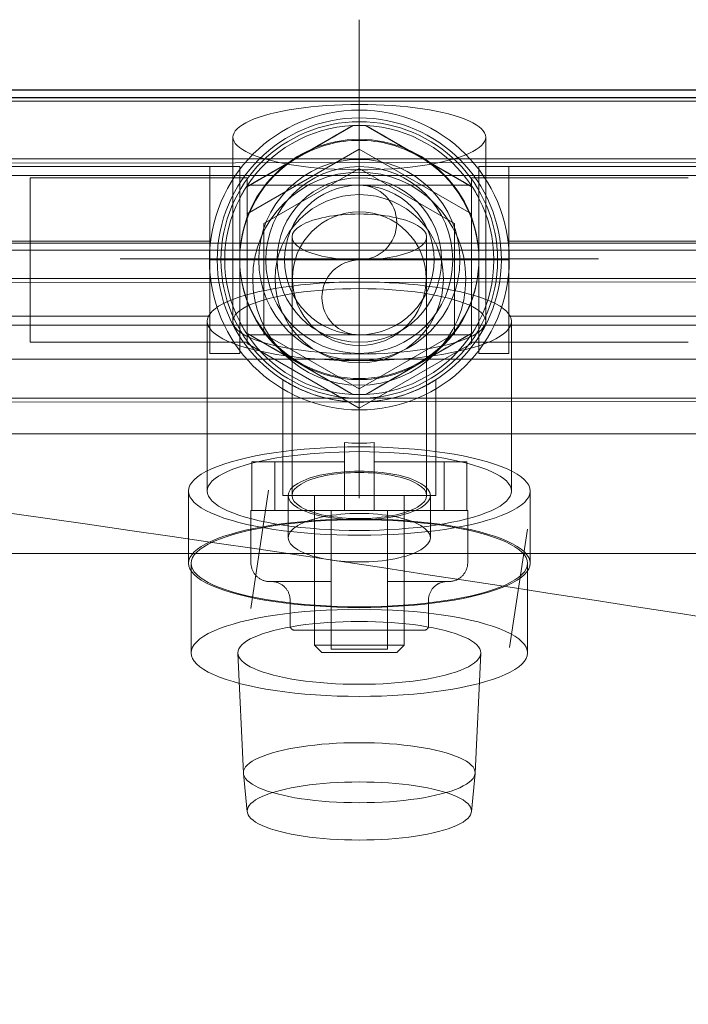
# Model space of a CAD drawing. Header units: millimetres. Extents: x -21756 to -17416, y 369 to 3070.
# Tile 20 of 31: x -19317 to -19227, y 2747 to 2879. Entities that reach past the tile are written whole.
import ezdxf

# ---------------------------------------------------------------- set-up
doc = ezdxf.new("R2010")
doc.units = ezdxf.units.MM
for name, color, linetype, lineweight in [('A-DETL-GENF', 92, 'Continuous', 18), ('A-FLOR', 192, 'Continuous', 25), ('A-WALL', 113, 'Continuous', 25), ('P-PIPE', 3, 'Continuous', 18), ('P-PIPE-CNTR', 3, 'Continuous', 18)]:
    doc.layers.add(name, color=color, linetype=linetype, lineweight=lineweight)

# ---------------------------------------------------------------- blocks, each defined once
blk = doc.blocks.new('M_Valve_Ball_MEPcontent_Caleffi_327 DN20 - 3_4__-344150-Niveau 0')
at = {"layer": 'P-PIPE', "color": 5}
for p, q in [((-19286.43, 2856.51), (-19272.07, 2864.8)), ((-19286.39, 2856.53), (-19272.11, 2864.78)), ((-19272.07, 2864.8), (-19271.25, 2864.8)), ((-19271.25, 2864.8), (-19272.07, 2864.8)), ((-19270.43, 2864.8), (-19271.25, 2864.8)), ((-19271.25, 2864.8), (-19270.43, 2864.8)), ((-19270.43, 2864.8), (-19256.07, 2856.51)), ((-19270.39, 2864.78), (-19256.11, 2856.53)), ((-19287.25, 2855.08), (-19286.43, 2856.51)), ((-19256.07, 2856.51), (-19255.25, 2855.08)), ((-19287.25, 2838.51), (-19287.25, 2855.08)), ((-19287.25, 2838.55), (-19287.25, 2855.04)), ((-19255.25, 2855.08), (-19255.25, 2838.51)), ((-19255.25, 2855.04), (-19255.25, 2838.55)), ((-19286.43, 2837.08), (-19287.25, 2838.51)), ((-19255.25, 2838.51), (-19256.07, 2837.08)), ((-19272.07, 2828.8), (-19286.43, 2837.08)), ((-19272.11, 2828.82), (-19286.39, 2837.06)), ((-19256.07, 2837.08), (-19270.43, 2828.8)), ((-19256.11, 2837.06), (-19270.39, 2828.82)), ((-19281.5, 2830.78), (-19281.5, 2815.3)), ((-19261, 2815.3), (-19261, 2830.78)), ((-19272.07, 2828.8), (-19271.25, 2828.8)), ((-19271.25, 2828.8), (-19272.07, 2828.8)), ((-19271.25, 2828.8), (-19270.43, 2828.8)), ((-19270.43, 2828.8), (-19271.25, 2828.8)), ((-19273.25, 2815.3), (-19273.25, 2822.41)), ((-19273.25, 2820.71), (-19273.25, 2822.41)), ((-19269.25, 2822.41), (-19269.25, 2815.3)), ((-19269.25, 2822.41), (-19269.25, 2820.71)), ((-19273.25, 2820.71), (-19273.25, 2818.98)), ((-19269.25, 2818.98), (-19269.25, 2820.71)), ((-19285.61, 2819.8), (-19273.25, 2819.8)), ((-19285.61, 2819.8), (-19285.61, 2813.3)), ((-19282.57, 2819.8), (-19285.61, 2819.8)), ((-19282.57, 2819.8), (-19273.25, 2819.8)), ((-19282.57, 2819.8), (-19282.57, 2813.3)), ((-19273.25, 2813.3), (-19273.25, 2819.8)), ((-19273.25, 2813.3), (-19273.25, 2819.8)), ((-19269.25, 2813.3), (-19269.25, 2819.8)), ((-19269.25, 2819.8), (-19256.89, 2819.8)), ((-19269.25, 2819.8), (-19259.92, 2819.8)), ((-19269.25, 2813.3), (-19269.25, 2819.8)), ((-19259.92, 2819.8), (-19256.89, 2819.8)), ((-19259.92, 2819.8), (-19259.92, 2813.3)), ((-19256.89, 2819.8), (-19256.89, 2813.3)), ((-19273.25, 2815.3), (-19273.25, 2818.98)), ((-19269.25, 2818.98), (-19269.25, 2815.3)), ((-19281.5, 2815.3), (-19271.25, 2815.3)), ((-19277.25, 2815.3), (-19277.25, 2795.3)), ((-19271.25, 2815.3), (-19277.25, 2815.3)), ((-19269.25, 2815.3), (-19273.25, 2815.3)), ((-19271.25, 2815.3), (-19261, 2815.3)), ((-19265.25, 2815.3), (-19271.25, 2815.3)), ((-19265.25, 2795.3), (-19265.25, 2815.3)), ((-19285.75, 2813.3), (-19285.75, 2806.33)), ((-19285.75, 2813.3), (-19285.61, 2813.3)), ((-19285.75, 2813.3), (-19275, 2813.3)), ((-19285.61, 2813.3), (-19282.57, 2813.3)), ((-19273.25, 2813.3), (-19282.57, 2813.3)), ((-19275, 2806.33), (-19275, 2813.3)), ((-19273.25, 2813.3), (-19275, 2813.3)), ((-19275, 2813.3), (-19275, 2806.33)), ((-19267.5, 2813.3), (-19275, 2813.3)), ((-19275, 2813.3), (-19275, 2799.58)), ((-19275, 2799.58), (-19275, 2813.3)), ((-19275, 2813.3), (-19267.5, 2813.3)), ((-19267.5, 2813.3), (-19269.25, 2813.3)), ((-19259.92, 2813.3), (-19269.25, 2813.3)), ((-19267.5, 2813.3), (-19256.75, 2813.3)), ((-19267.5, 2813.3), (-19267.5, 2806.33)), ((-19267.5, 2806.33), (-19267.5, 2813.3)), ((-19267.5, 2813.3), (-19267.5, 2799.58)), ((-19267.5, 2799.58), (-19267.5, 2813.3)), ((-19256.89, 2813.3), (-19259.92, 2813.3)), ((-19256.89, 2813.3), (-19256.75, 2813.3)), ((-19256.75, 2806.33), (-19256.75, 2813.3)), ((-19280.5, 2801.3), (-19280.5, 2797.86)), ((-19275, 2797.86), (-19275, 2801.3)), ((-19275, 2801.3), (-19275, 2797.86)), ((-19267.5, 2801.3), (-19267.5, 2797.86)), ((-19267.5, 2797.86), (-19267.5, 2801.3)), ((-19262, 2797.86), (-19262, 2801.3)), ((-19275, 2799.58), (-19275, 2794.75)), ((-19275, 2799.58), (-19275, 2794.75)), ((-19267.5, 2794.75), (-19267.5, 2799.58)), ((-19267.5, 2794.75), (-19267.5, 2799.58)), ((-19267.5, 2797.3), (-19275, 2797.3)), ((-19275, 2797.2), (-19275, 2797.3)), ((-19275, 2797.2), (-19275, 2797.3)), ((-19275, 2794.83), (-19275, 2797.2)), ((-19275, 2797.2), (-19275, 2794.83)), ((-19267.5, 2797.3), (-19267.5, 2797.2)), ((-19267.5, 2797.3), (-19267.5, 2797.2)), ((-19267.5, 2794.83), (-19267.5, 2797.2)), ((-19267.5, 2797.2), (-19267.5, 2794.83)), ((-19277.25, 2795.3), (-19276.25, 2794.3)), ((-19271.25, 2795.3), (-19277.25, 2795.3)), ((-19276.25, 2794.3), (-19271.25, 2794.3)), ((-19275, 2794.75), (-19267.5, 2794.75)), ((-19275, 2794.75), (-19267.5, 2794.75)), ((-19265.25, 2795.3), (-19271.25, 2795.3)), ((-19271.25, 2794.3), (-19266.25, 2794.3)), ((-19266.25, 2794.3), (-19265.25, 2795.3))]:
    blk.add_line(p, q, dxfattribs=at)
at = {"layer": 'P-PIPE', "color": 5, "flags": 128}
for points in [[(-19273.25, 2822.41), (-19272.25, 2822.32), (-19271.25, 2822.3)], [(-19271.25, 2822.3), (-19270.24, 2822.32), (-19269.25, 2822.41)], [(-19283.21, 2803.79), (-19283.31, 2803.79), (-19283.41, 2803.8), (-19283.51, 2803.81), (-19283.62, 2803.82), (-19283.72, 2803.84), (-19283.81, 2803.86), (-19283.91, 2803.89), (-19284.01, 2803.92), (-19284.11, 2803.95), (-19284.2, 2803.99), (-19284.29, 2804.03), (-19284.38, 2804.08), (-19284.47, 2804.13), (-19284.56, 2804.18), (-19284.64, 2804.23), (-19284.73, 2804.29), (-19284.81, 2804.36), (-19284.88, 2804.42), (-19284.96, 2804.49), (-19285.03, 2804.56), (-19285.1, 2804.64), (-19285.17, 2804.71), (-19285.23, 2804.79), (-19285.29, 2804.87), (-19285.35, 2804.96), (-19285.4, 2805.04), (-19285.45, 2805.13), (-19285.5, 2805.22), (-19285.54, 2805.32), (-19285.58, 2805.41), (-19285.61, 2805.51), (-19285.64, 2805.6), (-19285.67, 2805.7), (-19285.69, 2805.8), (-19285.71, 2805.9), (-19285.73, 2806), (-19285.74, 2806.1), (-19285.75, 2806.2), (-19285.75, 2806.3), (-19285.75, 2806.33)], [(-19256.75, 2806.33), (-19256.75, 2806.23), (-19256.76, 2806.13), (-19256.77, 2806.03), (-19256.78, 2805.93), (-19256.8, 2805.83), (-19256.82, 2805.73), (-19256.85, 2805.63), (-19256.88, 2805.53), (-19256.91, 2805.44), (-19256.95, 2805.34), (-19256.99, 2805.25), (-19257.04, 2805.16), (-19257.08, 2805.07), (-19257.14, 2804.98), (-19257.19, 2804.9), (-19257.25, 2804.81), (-19257.31, 2804.73), (-19257.38, 2804.66), (-19257.45, 2804.58), (-19257.52, 2804.51), (-19257.59, 2804.44), (-19257.67, 2804.37), (-19257.75, 2804.31), (-19257.83, 2804.25), (-19257.92, 2804.19), (-19258, 2804.14), (-19258.09, 2804.09), (-19258.18, 2804.05), (-19258.27, 2804), (-19258.37, 2803.96), (-19258.46, 2803.93), (-19258.56, 2803.9), (-19258.66, 2803.87), (-19258.76, 2803.85), (-19258.86, 2803.83), (-19258.96, 2803.81), (-19259.06, 2803.8), (-19259.16, 2803.79), (-19259.26, 2803.79), (-19259.29, 2803.79)], [(-19283.21, 2803.79), (-19283.2, 2803.79), (-19283.17, 2803.79), (-19283.12, 2803.79), (-19283.06, 2803.79), (-19282.97, 2803.79), (-19282.87, 2803.79), (-19282.75, 2803.79), (-19282.6, 2803.79), (-19282.44, 2803.79), (-19282.27, 2803.79), (-19282.07, 2803.79), (-19281.86, 2803.79), (-19281.63, 2803.79), (-19281.38, 2803.79), (-19281.12, 2803.79), (-19280.84, 2803.79), (-19280.55, 2803.79), (-19280.24, 2803.79), (-19279.92, 2803.79), (-19279.58, 2803.79), (-19279.23, 2803.79), (-19278.87, 2803.79), (-19278.5, 2803.79), (-19278.11, 2803.79), (-19277.71, 2803.79), (-19277.3, 2803.79), (-19276.89, 2803.79), (-19276.46, 2803.79), (-19276.03, 2803.79), (-19275.58, 2803.79), (-19275.13, 2803.79), (-19275, 2803.79)], [(-19283.1, 2803.79), (-19283.21, 2803.79), (-19283.21, 2803.79)], [(-19275, 2803.79), (-19275.45, 2803.79), (-19275.89, 2803.79), (-19276.33, 2803.79), (-19276.76, 2803.79), (-19277.18, 2803.79), (-19277.59, 2803.79), (-19277.99, 2803.79), (-19278.38, 2803.79), (-19278.76, 2803.79), (-19279.13, 2803.79), (-19279.48, 2803.79), (-19279.82, 2803.79), (-19280.15, 2803.79), (-19280.46, 2803.79), (-19280.76, 2803.79), (-19281.04, 2803.79), (-19281.31, 2803.79), (-19281.56, 2803.79), (-19281.79, 2803.79), (-19282.01, 2803.79), (-19282.21, 2803.79), (-19282.39, 2803.79), (-19282.56, 2803.79), (-19282.7, 2803.79), (-19282.83, 2803.79), (-19282.94, 2803.79), (-19283.03, 2803.79), (-19283.11, 2803.79), (-19283.16, 2803.79), (-19283.19, 2803.79), (-19283.21, 2803.79), (-19283.21, 2803.79)], [(-19283, 2803.8), (-19283.1, 2803.79), (-19283.1, 2803.79)], [(-19275, 2803.8), (-19275.44, 2803.8), (-19275.88, 2803.8), (-19276.31, 2803.8), (-19276.73, 2803.8), (-19277.14, 2803.8), (-19277.54, 2803.8), (-19277.93, 2803.8), (-19278.31, 2803.8), (-19278.68, 2803.8), (-19279.04, 2803.8), (-19279.39, 2803.8), (-19279.72, 2803.8), (-19280.04, 2803.8), (-19280.34, 2803.8), (-19280.63, 2803.8), (-19280.91, 2803.8), (-19281.17, 2803.8), (-19281.41, 2803.8), (-19281.64, 2803.8), (-19281.85, 2803.8), (-19282.04, 2803.8), (-19282.22, 2803.8), (-19282.38, 2803.8), (-19282.52, 2803.8), (-19282.65, 2803.8), (-19282.75, 2803.8), (-19282.84, 2803.8), (-19282.91, 2803.8), (-19282.96, 2803.8), (-19282.99, 2803.8), (-19283, 2803.8)], [(-19280.5, 2801.3), (-19280.5, 2801.4), (-19280.51, 2801.5), (-19280.52, 2801.6), (-19280.53, 2801.69), (-19280.55, 2801.79), (-19280.57, 2801.89), (-19280.6, 2801.99), (-19280.63, 2802.08), (-19280.66, 2802.18), (-19280.7, 2802.27), (-19280.74, 2802.36), (-19280.78, 2802.45), (-19280.83, 2802.54), (-19280.88, 2802.62), (-19280.94, 2802.71), (-19280.99, 2802.79), (-19281.05, 2802.87), (-19281.12, 2802.94), (-19281.19, 2803.02), (-19281.26, 2803.09), (-19281.33, 2803.16), (-19281.41, 2803.22), (-19281.48, 2803.29), (-19281.57, 2803.34), (-19281.65, 2803.4), (-19281.73, 2803.45), (-19281.82, 2803.5), (-19281.91, 2803.55), (-19282, 2803.59), (-19282.09, 2803.63), (-19282.19, 2803.66), (-19282.28, 2803.69), (-19282.38, 2803.72), (-19282.48, 2803.74), (-19282.57, 2803.76), (-19282.67, 2803.77), (-19282.77, 2803.79), (-19282.87, 2803.79), (-19282.97, 2803.8), (-19283, 2803.8)], [(-19283, 2803.8), (-19282.99, 2803.8), (-19282.96, 2803.8), (-19282.91, 2803.8), (-19282.85, 2803.8), (-19282.76, 2803.8), (-19282.66, 2803.8), (-19282.54, 2803.8), (-19282.4, 2803.8), (-19282.25, 2803.8), (-19282.07, 2803.8), (-19281.88, 2803.8), (-19281.67, 2803.8), (-19281.45, 2803.8), (-19281.2, 2803.8), (-19280.95, 2803.8), (-19280.67, 2803.8), (-19280.39, 2803.8), (-19280.08, 2803.8), (-19279.77, 2803.8), (-19279.44, 2803.8), (-19279.09, 2803.8), (-19278.74, 2803.8), (-19278.37, 2803.8), (-19277.99, 2803.8), (-19277.6, 2803.8), (-19277.2, 2803.8), (-19276.79, 2803.8), (-19276.37, 2803.8), (-19275.94, 2803.8), (-19275.51, 2803.8), (-19275.07, 2803.8), (-19275, 2803.8)], [(-19259.5, 2803.8), (-19259.51, 2803.8), (-19259.54, 2803.8), (-19259.58, 2803.8), (-19259.65, 2803.8), (-19259.73, 2803.8), (-19259.84, 2803.8), (-19259.96, 2803.8), (-19260.1, 2803.8), (-19260.25, 2803.8), (-19260.43, 2803.8), (-19260.62, 2803.8), (-19260.83, 2803.8), (-19261.05, 2803.8), (-19261.29, 2803.8), (-19261.55, 2803.8), (-19261.82, 2803.8), (-19262.11, 2803.8), (-19262.42, 2803.8), (-19262.73, 2803.8), (-19263.06, 2803.8), (-19263.41, 2803.8), (-19263.76, 2803.8), (-19264.13, 2803.8), (-19264.51, 2803.8), (-19264.9, 2803.8), (-19265.3, 2803.8), (-19265.71, 2803.8), (-19266.13, 2803.8), (-19266.56, 2803.8), (-19266.99, 2803.8), (-19267.43, 2803.8), (-19267.5, 2803.8)], [(-19267.5, 2803.8), (-19267.06, 2803.8), (-19266.62, 2803.8), (-19266.19, 2803.8), (-19265.77, 2803.8), (-19265.36, 2803.8), (-19264.96, 2803.8), (-19264.57, 2803.8), (-19264.19, 2803.8), (-19263.82, 2803.8), (-19263.46, 2803.8), (-19263.11, 2803.8), (-19262.78, 2803.8), (-19262.46, 2803.8), (-19262.16, 2803.8), (-19261.87, 2803.8), (-19261.59, 2803.8), (-19261.33, 2803.8), (-19261.09, 2803.8), (-19260.86, 2803.8), (-19260.65, 2803.8), (-19260.45, 2803.8), (-19260.28, 2803.8), (-19260.12, 2803.8), (-19259.98, 2803.8), (-19259.85, 2803.8), (-19259.75, 2803.8), (-19259.66, 2803.8), (-19259.59, 2803.8), (-19259.54, 2803.8), (-19259.51, 2803.8), (-19259.5, 2803.8)], [(-19267.5, 2803.79), (-19267.05, 2803.79), (-19266.6, 2803.79), (-19266.17, 2803.79), (-19265.74, 2803.79), (-19265.32, 2803.79), (-19264.91, 2803.79), (-19264.51, 2803.79), (-19264.12, 2803.79), (-19263.74, 2803.79), (-19263.37, 2803.79), (-19263.02, 2803.79), (-19262.68, 2803.79), (-19262.35, 2803.79), (-19262.04, 2803.79), (-19261.74, 2803.79), (-19261.46, 2803.79), (-19261.19, 2803.79), (-19260.94, 2803.79), (-19260.71, 2803.79), (-19260.49, 2803.79), (-19260.29, 2803.79), (-19260.1, 2803.79), (-19259.94, 2803.79), (-19259.79, 2803.79), (-19259.66, 2803.79), (-19259.55, 2803.79), (-19259.46, 2803.79), (-19259.39, 2803.79), (-19259.34, 2803.79), (-19259.3, 2803.79), (-19259.29, 2803.79), (-19259.29, 2803.79)], [(-19259.29, 2803.79), (-19259.3, 2803.79), (-19259.33, 2803.79), (-19259.37, 2803.79), (-19259.44, 2803.79), (-19259.53, 2803.79), (-19259.63, 2803.79), (-19259.75, 2803.79), (-19259.89, 2803.79), (-19260.05, 2803.79), (-19260.23, 2803.79), (-19260.43, 2803.79), (-19260.64, 2803.79), (-19260.87, 2803.79), (-19261.11, 2803.79), (-19261.38, 2803.79), (-19261.65, 2803.79), (-19261.95, 2803.79), (-19262.26, 2803.79), (-19262.58, 2803.79), (-19262.91, 2803.79), (-19263.26, 2803.79), (-19263.63, 2803.79), (-19264, 2803.79), (-19264.39, 2803.79), (-19264.79, 2803.79), (-19265.19, 2803.79), (-19265.61, 2803.79), (-19266.04, 2803.79), (-19266.47, 2803.79), (-19266.91, 2803.79), (-19267.36, 2803.79), (-19267.5, 2803.79)], [(-19259.5, 2803.8), (-19259.6, 2803.79), (-19259.7, 2803.79), (-19259.8, 2803.78), (-19259.9, 2803.76), (-19260, 2803.75), (-19260.09, 2803.72), (-19260.19, 2803.7), (-19260.29, 2803.67), (-19260.38, 2803.64), (-19260.47, 2803.6), (-19260.56, 2803.56), (-19260.65, 2803.51), (-19260.74, 2803.47), (-19260.83, 2803.41), (-19260.91, 2803.36), (-19260.99, 2803.3), (-19261.07, 2803.24), (-19261.15, 2803.18), (-19261.22, 2803.11), (-19261.29, 2803.04), (-19261.36, 2802.96), (-19261.43, 2802.89), (-19261.49, 2802.81), (-19261.55, 2802.73), (-19261.6, 2802.65), (-19261.65, 2802.56), (-19261.7, 2802.47), (-19261.75, 2802.39), (-19261.79, 2802.29), (-19261.83, 2802.2), (-19261.86, 2802.11), (-19261.89, 2802.01), (-19261.92, 2801.92), (-19261.94, 2801.82), (-19261.96, 2801.72), (-19261.98, 2801.62), (-19261.99, 2801.52), (-19262, 2801.42), (-19262, 2801.32), (-19262, 2801.3)], [(-19259.39, 2803.79), (-19259.49, 2803.8), (-19259.5, 2803.8)], [(-19259.29, 2803.79), (-19259.39, 2803.79), (-19259.39, 2803.79)], [(-19279.93, 2797.3), (-19279.95, 2797.3), (-19279.98, 2797.3), (-19280, 2797.3), (-19280.02, 2797.3), (-19280.04, 2797.31), (-19280.07, 2797.31), (-19280.09, 2797.32), (-19280.11, 2797.33), (-19280.13, 2797.33), (-19280.15, 2797.34), (-19280.17, 2797.35), (-19280.19, 2797.36), (-19280.21, 2797.37), (-19280.23, 2797.38), (-19280.25, 2797.4), (-19280.27, 2797.41), (-19280.29, 2797.42), (-19280.31, 2797.44), (-19280.32, 2797.45), (-19280.34, 2797.47), (-19280.35, 2797.49), (-19280.37, 2797.5), (-19280.38, 2797.52), (-19280.4, 2797.54), (-19280.41, 2797.56), (-19280.42, 2797.58), (-19280.43, 2797.6), (-19280.44, 2797.62), (-19280.45, 2797.64), (-19280.46, 2797.66), (-19280.47, 2797.68), (-19280.48, 2797.7), (-19280.48, 2797.72), (-19280.49, 2797.75), (-19280.49, 2797.77), (-19280.49, 2797.79), (-19280.5, 2797.81), (-19280.5, 2797.84), (-19280.5, 2797.86), (-19280.5, 2797.86)], [(-19279.93, 2797.3), (-19279.92, 2797.3), (-19279.9, 2797.3), (-19279.87, 2797.3), (-19279.82, 2797.3), (-19279.76, 2797.3), (-19279.68, 2797.3), (-19279.59, 2797.3), (-19279.49, 2797.3), (-19279.37, 2797.3), (-19279.25, 2797.3), (-19279.1, 2797.3), (-19278.95, 2797.3), (-19278.78, 2797.3), (-19278.6, 2797.3), (-19278.41, 2797.3), (-19278.21, 2797.3), (-19278, 2797.3), (-19277.78, 2797.3), (-19277.54, 2797.3), (-19277.3, 2797.3), (-19277.04, 2797.3), (-19276.78, 2797.3), (-19276.51, 2797.3), (-19276.23, 2797.3), (-19275.94, 2797.3), (-19275.64, 2797.3), (-19275.34, 2797.3), (-19275.03, 2797.3), (-19275, 2797.3)], [(-19275, 2797.3), (-19275.31, 2797.3), (-19275.61, 2797.3), (-19275.91, 2797.3), (-19276.2, 2797.3), (-19276.48, 2797.3), (-19276.75, 2797.3), (-19277.02, 2797.3), (-19277.27, 2797.3), (-19277.52, 2797.3), (-19277.75, 2797.3), (-19277.98, 2797.3), (-19278.19, 2797.3), (-19278.39, 2797.3), (-19278.59, 2797.3), (-19278.76, 2797.3), (-19278.93, 2797.3), (-19279.09, 2797.3), (-19279.23, 2797.3), (-19279.36, 2797.3), (-19279.48, 2797.3), (-19279.58, 2797.3), (-19279.67, 2797.3), (-19279.75, 2797.3), (-19279.81, 2797.3), (-19279.86, 2797.3), (-19279.9, 2797.3), (-19279.92, 2797.3), (-19279.93, 2797.3)], [(-19267.5, 2797.3), (-19267.19, 2797.3), (-19266.89, 2797.3), (-19266.59, 2797.3), (-19266.3, 2797.3), (-19266.02, 2797.3), (-19265.75, 2797.3), (-19265.48, 2797.3), (-19265.23, 2797.3), (-19264.98, 2797.3), (-19264.75, 2797.3), (-19264.52, 2797.3), (-19264.31, 2797.3), (-19264.1, 2797.3), (-19263.91, 2797.3), (-19263.73, 2797.3), (-19263.57, 2797.3), (-19263.41, 2797.3), (-19263.27, 2797.3), (-19263.14, 2797.3), (-19263.02, 2797.3), (-19262.92, 2797.3), (-19262.82, 2797.3), (-19262.75, 2797.3), (-19262.68, 2797.3), (-19262.63, 2797.3), (-19262.6, 2797.3), (-19262.58, 2797.3), (-19262.57, 2797.3)], [(-19262.57, 2797.3), (-19262.57, 2797.3), (-19262.6, 2797.3), (-19262.63, 2797.3), (-19262.68, 2797.3), (-19262.74, 2797.3), (-19262.82, 2797.3), (-19262.91, 2797.3), (-19263.01, 2797.3), (-19263.12, 2797.3), (-19263.25, 2797.3), (-19263.39, 2797.3), (-19263.55, 2797.3), (-19263.71, 2797.3), (-19263.89, 2797.3), (-19264.08, 2797.3), (-19264.29, 2797.3), (-19264.5, 2797.3), (-19264.72, 2797.3), (-19264.96, 2797.3), (-19265.2, 2797.3), (-19265.45, 2797.3), (-19265.72, 2797.3), (-19265.99, 2797.3), (-19266.27, 2797.3), (-19266.56, 2797.3), (-19266.85, 2797.3), (-19267.16, 2797.3), (-19267.47, 2797.3), (-19267.5, 2797.3)], [(-19262, 2797.86), (-19262, 2797.84), (-19262, 2797.82), (-19262, 2797.8), (-19262.01, 2797.77), (-19262.01, 2797.75), (-19262.02, 2797.73), (-19262.02, 2797.71), (-19262.03, 2797.69), (-19262.04, 2797.66), (-19262.04, 2797.64), (-19262.05, 2797.62), (-19262.06, 2797.6), (-19262.07, 2797.58), (-19262.09, 2797.56), (-19262.1, 2797.54), (-19262.11, 2797.53), (-19262.13, 2797.51), (-19262.14, 2797.49), (-19262.16, 2797.47), (-19262.17, 2797.46), (-19262.19, 2797.44), (-19262.21, 2797.43), (-19262.22, 2797.41), (-19262.24, 2797.4), (-19262.26, 2797.39), (-19262.28, 2797.37), (-19262.3, 2797.36), (-19262.32, 2797.35), (-19262.34, 2797.34), (-19262.36, 2797.33), (-19262.38, 2797.33), (-19262.4, 2797.32), (-19262.43, 2797.31), (-19262.45, 2797.31), (-19262.47, 2797.3), (-19262.49, 2797.3), (-19262.52, 2797.3), (-19262.54, 2797.3), (-19262.56, 2797.3), (-19262.57, 2797.3)]]:
    blk.add_lwpolyline(points, dxfattribs=at)
at = {"layer": 'P-PIPE', "color": 5}
for radius, start, end in [(20.05, 90, 270), (20.05, 90, 270), (20.05, 270, 90), (20.05, 270, 90), (19, 90, 270), (19, 90, 270), (19, 90, 270), (19, 90, 270), (19, 270, 90), (19, 270, 90), (19, 270, 90), (19, 270, 90), (18.5, 90, 270), (18.5, 90, 270), (18.5, 90, 270), (18, 92.734, 147.266), (18, 90, 92.734), (18, 90, 92.734), (18.5, 270, 90), (18.5, 270, 90), (18.5, 270, 90), (18, 87.266, 90), (18, 87.266, 90), (18, 32.734, 87.266), (16, 90, 120), (16, 90, 120), (16, 60, 90), (16, 60, 90), (16, 120, 180), (16, 120, 180), (13.45, 90, 270), (13.45, 90, 270), (13.45, 90, 270), (13.45, 90, 270), (13.45, 270, 90), (13.45, 270, 90), (13.45, 270, 90), (13.45, 270, 90), (16, 0, 60), (16, 0, 60), (18, 147.266, 152.734), (18, 147.266, 152.734), (18, 27.266, 32.734), (18, 27.266, 32.734), (18, 152.734, 207.266), (18, 332.734, 27.266), (16, 180, 240), (16, 180, 240), (16, 300, 0), (16, 300, 0), (18, 207.266, 212.734), (18, 207.266, 212.734), (18, 327.266, 332.734), (18, 327.266, 332.734), (18, 212.734, 267.266), (18, 272.734, 327.266), (16, 240, 270), (16, 240, 270), (16, 270, 300), (16, 270, 300), (18, 267.266, 270), (18, 267.266, 270), (18, 270, 272.734), (18, 270, 272.734)]:
    blk.add_arc((-19271.25, 2846.8), radius, start, end, dxfattribs=at)
for points in [[(-19279.25, 2860.65), (-19278.03, 2861.36), (-19275.62, 2862.75), (-19273.25, 2864.12), (-19272.07, 2864.8)], [(-19272.11, 2864.78), (-19273.28, 2864.1), (-19275.64, 2862.74), (-19278.04, 2861.35), (-19279.25, 2860.65)], [(-19270.43, 2864.8), (-19269.25, 2864.12), (-19266.88, 2862.75), (-19264.47, 2861.36), (-19263.25, 2860.65)], [(-19263.25, 2860.65), (-19264.46, 2861.35), (-19266.86, 2862.74), (-19269.22, 2864.1), (-19270.39, 2864.78)], [(-19286.43, 2856.51), (-19285.25, 2857.19), (-19282.88, 2858.56), (-19280.47, 2859.95), (-19279.25, 2860.65)], [(-19279.25, 2860.65), (-19280.46, 2859.95), (-19282.86, 2858.57), (-19285.22, 2857.2), (-19286.39, 2856.53)], [(-19256.11, 2856.53), (-19257.28, 2857.2), (-19259.64, 2858.57), (-19262.04, 2859.95), (-19263.25, 2860.65)], [(-19263.25, 2860.65), (-19262.03, 2859.95), (-19259.62, 2858.56), (-19257.25, 2857.19), (-19256.07, 2856.51)], [(-19287.25, 2855.08), (-19287.11, 2855.32), (-19286.84, 2855.8), (-19286.56, 2856.27), (-19286.43, 2856.51)], [(-19256.07, 2856.51), (-19255.93, 2856.27), (-19255.66, 2855.8), (-19255.39, 2855.32), (-19255.25, 2855.08)], [(-19287.25, 2846.8), (-19287.25, 2848.2), (-19287.25, 2850.99), (-19287.25, 2853.73), (-19287.25, 2855.08)], [(-19287.25, 2855.04), (-19287.25, 2853.69), (-19287.25, 2850.97), (-19287.25, 2848.19), (-19287.25, 2846.8)], [(-19255.25, 2855.08), (-19255.25, 2853.73), (-19255.25, 2850.99), (-19255.25, 2848.2), (-19255.25, 2846.8)], [(-19255.25, 2846.8), (-19255.25, 2848.19), (-19255.25, 2850.97), (-19255.25, 2853.69), (-19255.25, 2855.04)], [(-19287.25, 2846.8), (-19287.25, 2845.4), (-19287.25, 2842.62), (-19287.25, 2839.9), (-19287.25, 2838.55)], [(-19287.25, 2838.51), (-19287.25, 2839.87), (-19287.25, 2842.6), (-19287.25, 2845.39), (-19287.25, 2846.8)], [(-19255.25, 2838.55), (-19255.25, 2839.9), (-19255.25, 2842.62), (-19255.25, 2845.4), (-19255.25, 2846.8)], [(-19255.25, 2846.8), (-19255.25, 2845.39), (-19255.25, 2842.6), (-19255.25, 2839.87), (-19255.25, 2838.51)], [(-19286.43, 2837.08), (-19286.56, 2837.32), (-19286.84, 2837.8), (-19287.11, 2838.27), (-19287.25, 2838.51)], [(-19255.25, 2838.51), (-19255.39, 2838.27), (-19255.66, 2837.8), (-19255.93, 2837.32), (-19256.07, 2837.08)], [(-19279.25, 2832.94), (-19280.47, 2833.64), (-19282.88, 2835.04), (-19285.25, 2836.41), (-19286.43, 2837.08)], [(-19286.39, 2837.06), (-19285.22, 2836.39), (-19282.86, 2835.03), (-19280.46, 2833.64), (-19279.25, 2832.94)], [(-19256.07, 2837.08), (-19257.25, 2836.41), (-19259.62, 2835.04), (-19262.03, 2833.64), (-19263.25, 2832.94)], [(-19263.25, 2832.94), (-19262.04, 2833.64), (-19259.64, 2835.03), (-19257.28, 2836.39), (-19256.11, 2837.06)], [(-19279.25, 2832.94), (-19278.04, 2832.24), (-19275.64, 2830.85), (-19273.28, 2829.49), (-19272.11, 2828.82)], [(-19272.07, 2828.8), (-19273.25, 2829.47), (-19275.62, 2830.84), (-19278.03, 2832.24), (-19279.25, 2832.94)], [(-19263.25, 2832.94), (-19264.47, 2832.24), (-19266.88, 2830.84), (-19269.25, 2829.47), (-19270.43, 2828.8)], [(-19270.39, 2828.82), (-19269.22, 2829.49), (-19266.86, 2830.85), (-19264.46, 2832.24), (-19263.25, 2832.94)]]:
    blk.add_open_spline(points, degree=3, dxfattribs=at)
for points, knots in [([(-19271.25, 2827.8), (-19272.51, 2827.8), (-19274.88, 2828.04), (-19277.48, 2828.8), (-19279.14, 2829.5), (-19279.98, 2829.92), (-19280.52, 2830.21), (-19280.99, 2830.48), (-19281.34, 2830.69), (-19281.49, 2830.79), (-19281.5, 2830.8), (-19281.39, 2830.73), (-19281.16, 2830.59), (-19280.8, 2830.37), (-19280.33, 2830.1), (-19279.78, 2829.82), (-19278.89, 2829.39), (-19277.58, 2828.85), (-19275.01, 2828.08), (-19272.82, 2827.8), (-19271.25, 2827.8)], [0, 0, 0, 0, 0.111111, 0.222222, 0.277778, 0.333333, 0.361111, 0.388889, 0.444444, 0.479167, 0.513889, 0.548611, 0.583333, 0.618056, 0.652778, 0.6875, 0.722222, 0.791667, 0.861111, 1, 1, 1, 1]), ([(-19271.25, 2827.8), (-19269.99, 2827.8), (-19267.62, 2828.04), (-19265.02, 2828.8), (-19263.36, 2829.5), (-19262.51, 2829.92), (-19261.98, 2830.21), (-19261.51, 2830.48), (-19261.16, 2830.69), (-19261.01, 2830.79), (-19261, 2830.8), (-19261.1, 2830.73), (-19261.33, 2830.59), (-19261.7, 2830.37), (-19262.17, 2830.1), (-19262.71, 2829.82), (-19263.61, 2829.39), (-19264.92, 2828.85), (-19267.48, 2828.08), (-19269.67, 2827.8), (-19271.25, 2827.8)], [0, 0, 0, 0, 0.111111, 0.222222, 0.277778, 0.333333, 0.361111, 0.388889, 0.444444, 0.479167, 0.513889, 0.548611, 0.583333, 0.618056, 0.652778, 0.6875, 0.722222, 0.791667, 0.861111, 1, 1, 1, 1]), ([(-19275, 2803.79), (-19275, 2803.78), (-19275, 2803.85), (-19275, 2804.2), (-19275, 2804.67), (-19275, 2805.33), (-19275, 2805.92), (-19275, 2806.33)], [-1, -1, -1, -1, -0.785714, -0.571429, -0.428571, -0.285714, 0, 0, 0, 0]), ([(-19275, 2806.33), (-19275, 2806.02), (-19275, 2805.58), (-19275, 2805.04), (-19275, 2804.64), (-19275, 2804.27), (-19275, 2803.88), (-19275, 2803.78), (-19275, 2803.79)], [-1, -1, -1, -1, -0.785714, -0.678571, -0.571429, -0.428571, -0.285714, 0, 0, 0, 0]), ([(-19267.5, 2806.33), (-19267.5, 2806.02), (-19267.5, 2805.58), (-19267.5, 2805.04), (-19267.5, 2804.64), (-19267.5, 2804.27), (-19267.5, 2803.88), (-19267.5, 2803.78), (-19267.5, 2803.79)], [-1, -1, -1, -1, -0.785714, -0.678571, -0.571429, -0.428571, -0.285714, 0, 0, 0, 0]), ([(-19267.5, 2803.79), (-19267.5, 2803.78), (-19267.5, 2803.85), (-19267.5, 2804.2), (-19267.5, 2804.67), (-19267.5, 2805.33), (-19267.5, 2805.92), (-19267.5, 2806.33)], [-1, -1, -1, -1, -0.785714, -0.571429, -0.428571, -0.285714, 0, 0, 0, 0]), ([(-19275, 2803.79), (-19275, 2803.82), (-19275, 2803.59), (-19275, 2802.93), (-19275, 2802.45), (-19275, 2801.89), (-19275, 2801.5), (-19275, 2801.3)], [-1, -1, -1, -1, -0.571429, -0.428571, -0.285714, -0.142857, 0, 0, 0, 0]), ([(-19275, 2801.3), (-19275, 2801.45), (-19275, 2801.67), (-19275, 2801.96), (-19275, 2802.24), (-19275, 2802.57), (-19275, 2802.97), (-19275, 2803.33), (-19275, 2803.7), (-19275, 2803.81), (-19275, 2803.79)], [-1, -1, -1, -1, -0.892857, -0.839286, -0.785714, -0.678571, -0.571429, -0.428571, -0.285714, 0, 0, 0, 0]), ([(-19267.5, 2803.79), (-19267.5, 2803.82), (-19267.5, 2803.59), (-19267.5, 2802.93), (-19267.5, 2802.45), (-19267.5, 2801.89), (-19267.5, 2801.5), (-19267.5, 2801.3)], [-1, -1, -1, -1, -0.571429, -0.428571, -0.285714, -0.142857, 0, 0, 0, 0]), ([(-19267.5, 2801.3), (-19267.5, 2801.45), (-19267.5, 2801.67), (-19267.5, 2801.96), (-19267.5, 2802.24), (-19267.5, 2802.57), (-19267.5, 2802.97), (-19267.5, 2803.33), (-19267.5, 2803.7), (-19267.5, 2803.81), (-19267.5, 2803.79)], [-1, -1, -1, -1, -0.892857, -0.839286, -0.785714, -0.678571, -0.571429, -0.428571, -0.285714, 0, 0, 0, 0]), ([(-19275, 2797.3), (-19275, 2797.3), (-19275, 2797.34), (-19275, 2797.5), (-19275, 2797.67), (-19275, 2797.81), (-19275, 2797.86)], [-1, -1, -1, -1, -0.666667, -0.416667, -0.166667, 0, 0, 0, 0]), ([(-19275, 2797.86), (-19275, 2797.76), (-19275, 2797.62), (-19275, 2797.42), (-19275, 2797.31), (-19275, 2797.3), (-19275, 2797.3)], [-1, -1, -1, -1, -0.708333, -0.5, -0.166667, 0, 0, 0, 0]), ([(-19267.5, 2797.86), (-19267.5, 2797.76), (-19267.5, 2797.62), (-19267.5, 2797.42), (-19267.5, 2797.31), (-19267.5, 2797.3), (-19267.5, 2797.3)], [-1, -1, -1, -1, -0.708333, -0.5, -0.166667, 0, 0, 0, 0]), ([(-19267.5, 2797.3), (-19267.5, 2797.3), (-19267.5, 2797.34), (-19267.5, 2797.5), (-19267.5, 2797.67), (-19267.5, 2797.81), (-19267.5, 2797.86)], [-1, -1, -1, -1, -0.666667, -0.416667, -0.166667, 0, 0, 0, 0])]:
    blk.add_open_spline(points, degree=3, knots=knots, dxfattribs=at)
blk = doc.blocks.new('Plumbing_Valves_Caleffi_Pressure_ Reducing_ Valve-533HA-DN15_DN20 - 533340HA-541281-Niveau 0')
at = {"layer": 'P-PIPE', "color": 5}
for p, q in [((-19288.15, 2863.23), (-19288.15, 2838.6)), ((-19254.35, 2838.6), (-19254.35, 2863.23)), ((-19271.25, 2861.62), (-19286.25, 2852.96)), ((-19286.25, 2852.96), (-19271.25, 2861.62)), ((-19256.25, 2852.96), (-19271.25, 2861.62)), ((-19271.25, 2861.62), (-19256.25, 2852.96)), ((-19271.25, 2859.02), (-19284, 2851.66)), ((-19284, 2851.66), (-19271.25, 2859.02)), ((-19258.5, 2851.66), (-19271.25, 2859.02)), ((-19271.25, 2859.02), (-19258.5, 2851.66)), ((-19286.25, 2852.96), (-19286.25, 2835.64)), ((-19286.25, 2835.64), (-19286.25, 2852.96)), ((-19256.25, 2835.64), (-19256.25, 2852.96)), ((-19256.25, 2852.96), (-19256.25, 2835.64)), ((-19284, 2851.66), (-19284, 2836.93)), ((-19284, 2836.93), (-19284, 2851.66)), ((-19258.5, 2836.93), (-19258.5, 2851.66)), ((-19258.5, 2851.66), (-19258.5, 2836.93)), ((-19280.25, 2849.88), (-19280.25, 2815.3)), ((-19262.25, 2815.3), (-19262.25, 2849.88)), ((-19291.6, 2838.6), (-19291.6, 2815.9)), ((-19250.9, 2815.9), (-19250.9, 2838.6)), ((-19284, 2836.93), (-19271.25, 2829.57)), ((-19271.25, 2829.57), (-19284, 2836.93)), ((-19271.25, 2829.57), (-19258.5, 2836.93)), ((-19258.5, 2836.93), (-19271.25, 2829.57)), ((-19286.25, 2835.64), (-19271.25, 2826.98)), ((-19271.25, 2826.98), (-19286.25, 2835.64)), ((-19271.25, 2826.98), (-19256.25, 2835.64)), ((-19256.25, 2835.64), (-19271.25, 2826.98)), ((-19294.1, 2815.9), (-19294.1, 2806.24)), ((-19248.4, 2806.24), (-19248.4, 2815.9)), ((-19280.75, 2815.3), (-19280.75, 2809.66)), ((-19261.75, 2809.66), (-19261.75, 2815.3)), ((-19293.75, 2806.24), (-19293.75, 2794.26)), ((-19248.75, 2794.26), (-19248.75, 2806.24)), ((-19287.5, 2794.21), (-19286.75, 2778.18)), ((-19255.75, 2778.18), (-19255, 2794.21)), ((-19286.74, 2778.13), (-19286.24, 2773.01)), ((-19256.25, 2773.01), (-19255.75, 2778.13))]:
    blk.add_line(p, q, dxfattribs=at)
for radius, start, end in [(14.25, 90, 270), (14.25, 90, 270), (14.25, 270, 90), (14.25, 270, 90), (11.25, 90, 270), (11.25, 90, 270), (11.25, 270, 90), (11.25, 270, 90), (8.95, 90, 270), (8.95, 90, 270), (8.95, 270, 90), (8.95, 270, 90)]:
    blk.add_arc((-19271.25, 2844.3), radius, start, end, dxfattribs=at)
for centre, major_axis, ratio, start_param, end_param in [((-19271.25, 2863.23), (16.9, 0), 0.258819, 1.570796, 4.712389), ((-19271.25, 2863.23), (16.9, 0), 0.258819, 4.712389, 7.853982), ((-19271.25, 2849.88), (9, 0), 0.34202, 1.570796, 4.712389), ((-19271.25, 2849.88), (9, 0), 0.34202, 4.712389, 7.853982), ((-19271.25, 2838.6), (20.35, 0), 0.258819, 1.570796, 4.712389), ((-19271.25, 2838.6), (20.35, 0), 0.258819, 4.712389, 7.853982), ((-19271.25, 2838.6), (16.9, 0), 0.258819, 1.570796, 4.712389), ((-19271.25, 2838.6), (16.9, 0), 0.258819, 4.712389, 7.853982), ((-19271.25, 2815.9), (22.85, 0), 0.258819, 1.570796, 4.712389), ((-19271.25, 2815.9), (20.35, 0), 0.258819, 1.570796, 4.712389), ((-19271.25, 2815.9), (22.85, 0), 0.258819, 4.712389, 7.853982), ((-19271.25, 2815.9), (20.35, 0), 0.258819, 4.712389, 7.853982), ((-19271.25, 2815.3), (9.5, 0), 0.34202, 1.570796, 4.712389), ((-19271.25, 2815.3), (9, 0), 0.34202, 1.570796, 4.712389), ((-19271.25, 2815.3), (9.5, 0), 0.34202, 4.712389, 7.853982), ((-19271.25, 2815.3), (9, 0), 0.34202, 4.712389, 7.853982), ((-19271.25, 2809.66), (9.5, 0), 0.34202, 1.570796, 4.712389), ((-19271.25, 2809.66), (9.5, 0), 0.34202, 4.712389, 7.853982), ((-19271.25, 2806.24), (22.85, 0), 0.258819, 1.570796, 4.712389), ((-19271.25, 2806.24), (22.5, 0), 0.258819, 1.570796, 4.712389), ((-19271.25, 2806.24), (22.85, 0), 0.258819, 4.712389, 7.853982), ((-19271.25, 2806.24), (22.5, 0), 0.258819, 4.712389, 7.853982), ((-19271.25, 2794.26), (22.5, 0), 0.258819, 1.570796, 4.712389), ((-19271.25, 2794.26), (22.5, 0), 0.258819, 4.712389, 7.853982), ((-19271.25, 2794.26), (16.25, 0), 0.258819, 1.570796, 4.712389), ((-19271.25, 2794.26), (16.25, 0), 0.258819, 4.712389, 7.853982), ((-19271.25, 2778.23), (15.5, 0), 0.258819, 1.570796, 4.712389), ((-19271.25, 2778.23), (15.5, 0), 0.258819, 4.712389, 7.853982), ((-19271.25, 2773.11), (15, 0), 0.258819, 1.570796, 4.712389), ((-19271.25, 2773.11), (15, 0), 0.258819, 4.712389, 7.853982)]:
    blk.add_ellipse(centre, major_axis=major_axis, ratio=ratio, start_param=start_param, end_param=end_param, dxfattribs=at)
blk = doc.blocks.new('Kitchen_Cabinets_FINSA_Pro-Base-Sink-unit-1200-blanc - Opening Type - _Two hinged doors_ Height - _800 mm_-1380536-Niveau 0')
at = {"layer": 'A-DETL-GENF'}
for p, q in [((574, -0.5), (-574, -0.5)), ((574, -19.5), (-574, -19.5)), ((-574, -19.5), (574, -19.5)), ((-574, -35), (574, -35)), ((574, -35), (-574, -35)), ((-574, -45), (574, -45)), ((574, -45), (-574, -45)), ((584, -61), (-584, -61)), ((-584, -61), (584, -61))]:
    blk.add_line(p, q, dxfattribs=at)

msp = doc.modelspace()

# ---------------------------------------------------------------- linework, layer by layer
at = {"layer": 'A-FLOR'}
msp.add_line((-20615.54, 2868.53), (-17616.54, 2868.53), dxfattribs=at)
at = {"layer": 'A-WALL'}
for p, q in [((-17616.54, 2869.53), (-20616.54, 2869.53)), ((-20615.54, 2868.53), (-17616.54, 2868.53))]:
    msp.add_line(p, q, dxfattribs=at)
at = {"layer": 'P-PIPE', "color": 5}
for p, q in [((-18656.75, 2860.53), (-19540.26, 2859.51)), ((-19291.25, 2859.3), (-19663.75, 2859.3)), ((-19287.25, 2859.3), (-19291.25, 2859.3)), ((-19291.25, 2859.3), (-19291.25, 2846.8)), ((-19291.25, 2839.3), (-19291.25, 2859.3)), ((-19287.25, 2846.8), (-19287.25, 2859.3)), ((-19251.25, 2859.3), (-19255.25, 2859.3)), ((-19255.25, 2859.3), (-19255.25, 2846.8)), ((-19196.04, 2859.3), (-19251.25, 2859.3)), ((-19251.25, 2859.3), (-19251.25, 2839.3)), ((-19251.25, 2846.8), (-19251.25, 2859.3)), ((-19286.25, 2857.8), (-19315.25, 2857.8)), ((-19315.25, 2857.8), (-19315.25, 2846.8)), ((-19286.25, 2846.8), (-19286.25, 2857.8)), ((-19227.25, 2857.8), (-19256.25, 2857.8)), ((-19256.25, 2857.8), (-19256.25, 2846.8)), ((-19256.25, 2856.8), (-19286.25, 2856.8)), ((-19286.25, 2856.8), (-19286.25, 2846.8)), ((-19256.25, 2846.8), (-19256.25, 2856.8)), ((-19315.25, 2846.8), (-19315.25, 2835.8)), ((-19291.25, 2846.8), (-19291.25, 2834.3)), ((-19287.25, 2834.3), (-19287.25, 2846.8)), ((-19286.25, 2846.8), (-19286.25, 2836.8)), ((-19286.25, 2835.8), (-19286.25, 2846.8)), ((-19256.25, 2836.8), (-19256.25, 2846.8)), ((-19256.25, 2846.8), (-19256.25, 2835.8)), ((-19255.25, 2846.8), (-19255.25, 2834.3)), ((-19251.25, 2834.3), (-19251.25, 2846.8)), ((-19663.75, 2839.3), (-19291.25, 2839.3)), ((-19251.25, 2839.3), (-19196.04, 2839.3)), ((-19286.25, 2836.8), (-19256.25, 2836.8)), ((-19315.25, 2835.8), (-19286.25, 2835.8)), ((-19256.25, 2835.8), (-19227.25, 2835.8)), ((-19291.25, 2834.3), (-19287.25, 2834.3)), ((-19255.25, 2834.3), (-19251.25, 2834.3)), ((-19540.22, 2827.51), (-18656.71, 2828.53))]:
    msp.add_line(p, q, dxfattribs=at)
at = {"layer": 'P-PIPE', "color": 1}
for p, q in [((-18487.54, 2860.31), (-19481.73, 2860.31)), ((-19066.04, 2858.1), (-19614.54, 2858.1)), ((-19614.54, 2838.1), (-19066.04, 2838.1)), ((-19481.73, 2828.31), (-18487.54, 2828.31))]:
    msp.add_line(p, q, dxfattribs=at)
at = {"layer": 'P-PIPE'}
for p, q in [((-19283.4, 2816.01), (-19285.74, 2800.18)), ((-19248.74, 2810.78), (-19251.17, 2794.96))]:
    msp.add_line(p, q, dxfattribs=at)
for start, end in [(0, 180), (180, 0)]:
    msp.add_arc((-19271.25, 2846.94), 16, start, end, dxfattribs=at)
at = {"layer": 'P-PIPE', "color": 5}
for centre, radius, start, end in [((-19271.25, 2846.8), 12.5, 0, 180), ((-19271.25, 2846.8), 12.5, 0, 180), ((-19271.25, 2846.8), 11, 0, 180), ((-19271.25, 2846.8), 11, 0, 180), ((-19271.25, 2846.8), 10, 0, 180), ((-19271.25, 2846.8), 10, 0, 180), ((-19271.25, 2846.8), 10, 0, 180), ((-19271.25, 2846.8), 10, 0, 180), ((-19271.25, 2851.8), 5, 270, 90), ((-19271.25, 2851.8), 5, 270, 90), ((-19271.25, 2851.8), 5, 270, 90), ((-19271.25, 2846.8), 12.5, 180, 0), ((-19271.25, 2846.8), 12.5, 180, 0), ((-19271.25, 2846.8), 11, 180, 0), ((-19271.25, 2846.8), 11, 180, 0), ((-19271.25, 2846.8), 10, 180, 0), ((-19271.25, 2846.8), 10, 180, 0), ((-19271.25, 2846.8), 10, 180, 0), ((-19271.25, 2846.8), 10, 180, 0), ((-19271.25, 2841.8), 5, 90, 270), ((-19271.25, 2841.8), 5, 90, 270), ((-19271.25, 2841.8), 5, 90, 270)]:
    msp.add_arc(centre, radius, start, end, dxfattribs=at)
at = {"layer": 'P-PIPE-CNTR'}
for p, q in [((-19271.25, 2814.94), (-19271.25, 2878.94)), ((-19303.25, 2846.94), (-19239.25, 2846.94))]:
    msp.add_line(p, q, dxfattribs=at)
at = {"layer": 'P-PIPE-CNTR', "color": 5}
for p, q in [((-19271.25, 2826.8), (-19271.25, 2866.8)), ((-19271.25, 2826.8), (-19271.25, 2866.8)), ((-19271.25, 2826.8), (-19271.25, 2866.8)), ((-19663.75, 2849.3), (-19291.25, 2849.3)), ((-19663.75, 2849.3), (-19291.25, 2849.3)), ((-19251.25, 2849.3), (-19196.04, 2849.3)), ((-19251.25, 2849.3), (-19196.04, 2849.3)), ((-19291.25, 2846.8), (-19251.25, 2846.8)), ((-19291.25, 2846.8), (-19251.25, 2846.8)), ((-19291.25, 2846.8), (-19251.25, 2846.8)), ((-19291.25, 2846.8), (-19251.25, 2846.8)), ((-19540.24, 2843.51), (-18656.73, 2844.53)), ((-19540.24, 2843.51), (-18656.73, 2844.53))]:
    msp.add_line(p, q, dxfattribs=at)
at = {"layer": 'P-PIPE-CNTR', "color": 1}
for p, q in [((-19066.04, 2848.1), (-19614.54, 2848.1)), ((-19066.04, 2848.1), (-19614.54, 2848.1)), ((-19481.73, 2844.31), (-18487.54, 2844.31)), ((-19481.73, 2844.31), (-18487.54, 2844.31))]:
    msp.add_line(p, q, dxfattribs=at)
at = {"layer": 'P-PIPE-CNTR'}
msp.add_open_spline([(-20017.94, 2838.53), (-19839.81, 2838.53), (-19465.33, 2862.14), (-18978.38, 2749.47), (-18833.82, 2747.26)], degree=3, knots=[0, 0, 0, 0, 1.765322, 3.941801, 3.941801, 3.941801, 3.941801], dxfattribs=at)

# ---------------------------------------------------------------- block references
at = {"layer": 'A-DETL-GENF'}
msp.add_blockref('Kitchen_Cabinets_FINSA_Pro-Base-Sink-unit-1200-blanc - Opening Type - _Two hinged doors_ Height - _800 mm_-1380536-Niveau 0', (-18805.49, 2868.53), dxfattribs=at)
at = {"layer": 'P-PIPE', "color": 5}
for name in ['Plumbing_Valves_Caleffi_Pressure_ Reducing_ Valve-533HA-DN15_DN20 - 533340HA-541281-Niveau 0', 'M_Valve_Ball_MEPcontent_Caleffi_327 DN20 - 3_4__-344150-Niveau 0']:
    msp.add_blockref(name, (0, 0), dxfattribs=at)

doc.saveas('drawing.dxf')
